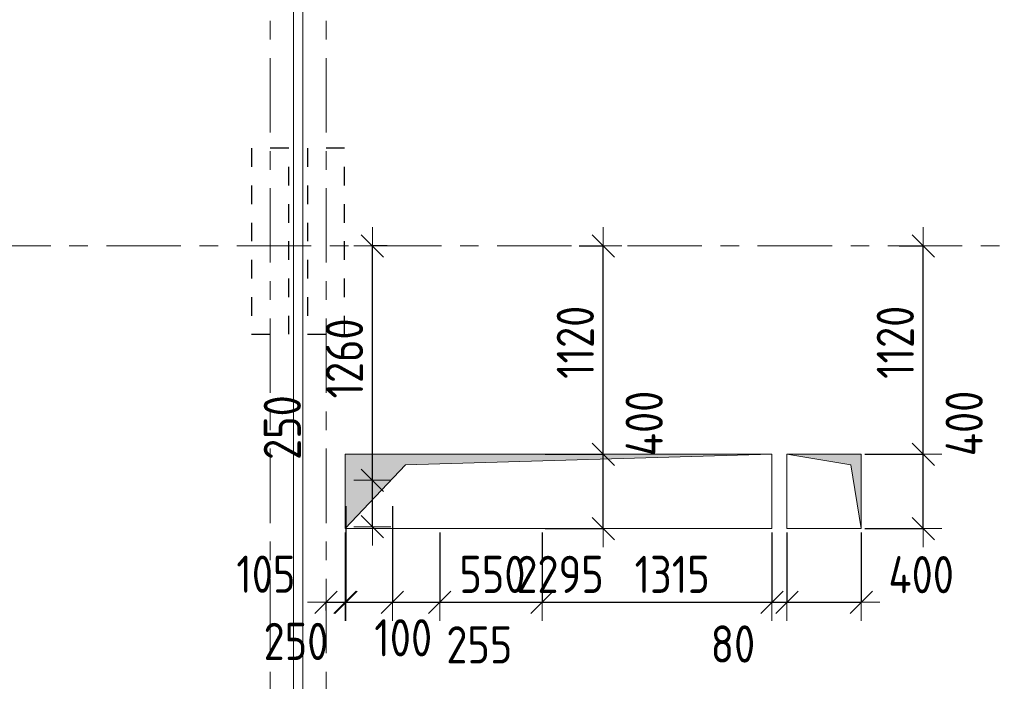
# Model space of a CAD drawing. Header units: metres. Extents: x -38 to 97, y -15 to 21.
# Tile 46 of 139: x 31.2 to 36.5, y 10.46 to 14.02. Entities that reach past the tile are written whole.
import ezdxf

# ---------------------------------------------------------------- set-up
doc = ezdxf.new("R2010")
doc.units = ezdxf.units.M
doc.header["$PDMODE"] = 65
for name, pattern in [('______11', [0.5, 0.4, -0.05, 0, -0.05]), ('______2', [0.054, 0.04, -0.014]), ('______5', [1.1, 0.8, -0.1, 0.1, -0.1])]:
    doc.linetypes.add(name, pattern=pattern)
for name, color, linetype, lineweight in [('XR$2$Осевая линия (1)', 7, '______5', 13), ('XR$3$Перекрытие (1)', 7, 'Continuous', 35), ('XR$4$Размерная линия (1)', 7, 'Continuous', 13), ('XR$5$Размерная линия (1)', 7, 'Continuous', 13)]:
    doc.layers.add(name, color=color, linetype=linetype, lineweight=lineweight)
doc.layers.add('XR$3$Макрос проема_ отверстия', color=7, linetype='Continuous', lineweight=13, true_color=0x2d2d2d)
doc.layers.add('XR$7$Стена_ бетон несущ.', color=7, linetype='Continuous', lineweight=70, true_color=0xb4b496)
doc.styles.add('ISOCPEUR', font='txt')
doc.dimstyles.new('DIMSTYLE_3', dxfattribs={"dimtxt": 0.2, "dimasz": 0.2, "dimexe": 0, "dimexo": 0, "dimgap": 0.1, "dimtad": 2, "dimdec": 0, "dimlfac": 1000, "dimrnd": 5, "dimzin": 12, "dimdsep": 46, "dimtxsty": 'ISOCPEUR', "dimblk1": 'ALL_ML_STRICH', "dimblk2": 'ALL_ML_STRICH', "dimsah": 1, "dimcen": 0, "dimclrd": 7, "dimclre": 256, "dimclrt": 7, "dimadec": 0, "dimazin": 0, "dimtfac": 1, "dimtdec": 0, "dimtix": 1, "dimtmove": 2, "dimatfit": 3, "dimfxl": 0, "dimtzin": 0, "dimlwd": 0, "dimlwe": -3, "dimarcsym": 0})
doc.dimstyles.new('DIMSTYLE_6', dxfattribs={"dimtxt": 0.2, "dimasz": 0.2, "dimexe": 0, "dimexo": 0, "dimgap": 0.1, "dimtad": 2, "dimdec": 0, "dimlfac": 1000, "dimrnd": 5, "dimzin": 12, "dimdsep": 46, "dimtxsty": 'ISOCPEUR', "dimblk1": 'ALL_ML_STRICH', "dimblk2": 'ALL_ML_STRICH', "dimsah": 1, "dimcen": 0, "dimclrd": 7, "dimclre": 256, "dimclrt": 7, "dimadec": 0, "dimazin": 0, "dimtfac": 1, "dimtdec": 0, "dimtix": 1, "dimtmove": 2, "dimatfit": 3, "dimfxl": 0, "dimtvp": 1.2, "dimtzin": 0, "dimlwd": 0, "dimlwe": -3, "dimarcsym": 0})
doc.dimstyles.new('DIMSTYLE_7', dxfattribs={"dimtxt": 0.2, "dimasz": 0.2, "dimexe": 0, "dimexo": 0, "dimgap": 0.1, "dimtad": 0, "dimdec": 0, "dimlfac": 1000, "dimrnd": 5, "dimzin": 12, "dimdsep": 46, "dimtxsty": 'ISOCPEUR', "dimblk1": 'ALL_ML_STRICH', "dimblk2": 'ALL_ML_STRICH', "dimsah": 1, "dimcen": 0, "dimclrd": 7, "dimclre": 256, "dimclrt": 7, "dimadec": 0, "dimazin": 0, "dimtfac": 1, "dimtdec": 0, "dimtix": 1, "dimtmove": 2, "dimatfit": 3, "dimfxl": 0, "dimtvp": 1.2, "dimtzin": 0, "dimlwd": 0, "dimlwe": -3, "dimarcsym": 0})

# ---------------------------------------------------------------- blocks, each defined once
blk = doc.blocks.new('Отображение проема', base_point=(-1.1579, -49.3094))
at = {"layer": 'XR$3$Макрос проема_ отверстия', "true_color": 0x000000, "transparency": 33554687}
blk.add_hatch(color=18, dxfattribs=at).paths.add_polyline_path([(-1.1579, -50.1094), (-1.0448, -49.4225), (-0.3579, -49.3094), (-1.1579, -49.3094)])
at = {"layer": 'XR$3$Макрос проема_ отверстия', "transparency": 33554687}
for p, q in [((-1.1579, -50.1094), (-1.1579, -49.3094)), ((-1.1579, -49.3094), (-0.3579, -49.3094)), ((-1.0448, -49.4225), (-0.3579, -49.3094)), ((-1.1579, -50.1094), (-1.0448, -49.4225))]:
    blk.add_line(p, q, dxfattribs=at)
blk = doc.blocks.new('ALL_ML_STRICH')
at = {"color": 0, "linetype": 'ByBlock', "lineweight": -2}
for p, q in [((-0.3, -0.3), (0.3, 0.3)), ((0, -0.5), (0, 0.5)), ((-1, 0), (0.5, 0))]:
    blk.add_line(p, q, dxfattribs=at)
blk = doc.blocks.new('*D63')
at = {"layer": 'DEFPOINTS', "color": 7, "linetype": 'Continuous', "lineweight": 13, "transparency": 33554687}
for p in [(32.957, 11.42), (32.85, 10.884), (32.85, 10.8206)]:
    blk.add_point(p, dxfattribs=at)
at = {"layer": 'XR$4$Размерная линия (1)', "color": 9, "linetype": 'Continuous', "lineweight": -2, "true_color": 0xc7c7c7, "transparency": 33554687}
for p, q in [((32.957, 11.4), (32.957, 10.884)), ((32.85, 10.8406), (32.85, 10.884))]:
    blk.add_line(p, q, dxfattribs=at)
at = {"layer": 'XR$4$Размерная линия (1)', "color": 7, "linetype": 'Continuous', "lineweight": -2, "transparency": 33554687}
blk.add_line((32.85, 10.884), (32.957, 10.884), dxfattribs=at)
at = {"layer": 'XR$4$Размерная линия (1)', "color": 7, "linetype": 'Continuous', "lineweight": 13, "transparency": 33554687, "xscale": 0.2, "yscale": 0.2, "zscale": 0.2, "rotation": 180}
blk.add_blockref('ALL_ML_STRICH', (32.85, 10.884), dxfattribs=at)
at = {"layer": 'XR$4$Размерная линия (1)', "color": 7, "linetype": 'Continuous', "lineweight": 13, "transparency": 33554687, "xscale": 0.2, "yscale": 0.2, "zscale": 0.2}
blk.add_blockref('ALL_ML_STRICH', (32.957, 10.884), dxfattribs=at)
at = {"layer": 'XR$4$Размерная линия (1)', "color": 7, "linetype": 'Continuous', "lineweight": 13, "transparency": 33554687, "insert": (32.5266, 11.0351), "char_height": 0.2, "width": 0.5, "attachment_point": 5, "style": 'ISOCPEUR'}
blk.add_mtext('\\W0.83;\\A1;{105}', dxfattribs=at)
blk = doc.blocks.new('*D64')
at = {"layer": 'DEFPOINTS', "color": 7, "linetype": 'Continuous', "lineweight": 13, "transparency": 33554687}
for p in [(32.957, 11.42), (33.207, 11.42), (32.957, 10.884)]:
    blk.add_point(p, dxfattribs=at)
at = {"layer": 'XR$4$Размерная линия (1)', "color": 9, "linetype": 'Continuous', "lineweight": -2, "true_color": 0xc7c7c7, "transparency": 33554687}
for p, q in [((32.957, 11.4), (32.957, 10.884)), ((33.207, 11.4), (33.207, 10.884))]:
    blk.add_line(p, q, dxfattribs=at)
at = {"layer": 'XR$4$Размерная линия (1)', "color": 7, "linetype": 'Continuous', "lineweight": -2, "transparency": 33554687}
blk.add_line((32.957, 10.884), (33.207, 10.884), dxfattribs=at)
at = {"layer": 'XR$4$Размерная линия (1)', "color": 7, "linetype": 'Continuous', "lineweight": 13, "transparency": 33554687, "xscale": 0.2, "yscale": 0.2, "zscale": 0.2, "rotation": 180}
blk.add_blockref('ALL_ML_STRICH', (32.957, 10.884), dxfattribs=at)
at = {"layer": 'XR$4$Размерная линия (1)', "color": 7, "linetype": 'Continuous', "lineweight": 13, "transparency": 33554687, "xscale": 0.2, "yscale": 0.2, "zscale": 0.2}
blk.add_blockref('ALL_ML_STRICH', (33.207, 10.884), dxfattribs=at)
at = {"layer": 'XR$4$Размерная линия (1)', "color": 7, "linetype": 'Continuous', "lineweight": 13, "transparency": 33554687, "insert": (32.6882, 10.6735), "char_height": 0.2, "width": 0.5, "attachment_point": 5, "style": 'ISOCPEUR'}
blk.add_mtext('\\W0.83;\\A1;{250}', dxfattribs=at)
blk = doc.blocks.new('*D65')
at = {"layer": 'DEFPOINTS', "color": 7, "linetype": 'Continuous', "lineweight": 13, "transparency": 33554687}
for p in [(33.207, 11.42), (33.4609, 11.28), (33.207, 10.884)]:
    blk.add_point(p, dxfattribs=at)
at = {"layer": 'XR$4$Размерная линия (1)', "color": 9, "linetype": 'Continuous', "lineweight": -2, "true_color": 0xc7c7c7, "transparency": 33554687}
for p, q in [((33.207, 11.4), (33.207, 10.884)), ((33.4609, 11.26), (33.4609, 10.884))]:
    blk.add_line(p, q, dxfattribs=at)
at = {"layer": 'XR$4$Размерная линия (1)', "color": 7, "linetype": 'Continuous', "lineweight": -2, "transparency": 33554687}
blk.add_line((33.207, 10.884), (33.4609, 10.884), dxfattribs=at)
at = {"layer": 'XR$4$Размерная линия (1)', "color": 7, "linetype": 'Continuous', "lineweight": 13, "transparency": 33554687, "xscale": 0.2, "yscale": 0.2, "zscale": 0.2, "rotation": 180}
blk.add_blockref('ALL_ML_STRICH', (33.207, 10.884), dxfattribs=at)
at = {"layer": 'XR$4$Размерная линия (1)', "color": 7, "linetype": 'Continuous', "lineweight": 13, "transparency": 33554687, "xscale": 0.2, "yscale": 0.2, "zscale": 0.2}
blk.add_blockref('ALL_ML_STRICH', (33.4609, 10.884), dxfattribs=at)
at = {"layer": 'XR$4$Размерная линия (1)', "color": 7, "linetype": 'Continuous', "lineweight": 13, "transparency": 33554687, "insert": (33.6738, 10.6552), "char_height": 0.2, "width": 0.5, "attachment_point": 5, "style": 'ISOCPEUR'}
blk.add_mtext('\\W0.83;\\A1;{255}', dxfattribs=at)
blk = doc.blocks.new('*D66')
at = {"layer": 'DEFPOINTS', "color": 7, "linetype": 'Continuous', "lineweight": 13, "transparency": 33554687}
for p in [(33.4609, 11.28), (34.0109, 11.28), (33.4609, 10.884)]:
    blk.add_point(p, dxfattribs=at)
at = {"layer": 'XR$4$Размерная линия (1)', "color": 9, "linetype": 'Continuous', "lineweight": -2, "true_color": 0xc7c7c7, "transparency": 33554687}
for p, q in [((33.4609, 11.26), (33.4609, 10.884)), ((34.0109, 11.26), (34.0109, 10.884))]:
    blk.add_line(p, q, dxfattribs=at)
at = {"layer": 'XR$4$Размерная линия (1)', "color": 7, "linetype": 'Continuous', "lineweight": -2, "transparency": 33554687}
blk.add_line((33.4609, 10.884), (34.0109, 10.884), dxfattribs=at)
at = {"layer": 'XR$4$Размерная линия (1)', "color": 7, "linetype": 'Continuous', "lineweight": 13, "transparency": 33554687, "xscale": 0.2, "yscale": 0.2, "zscale": 0.2, "rotation": 180}
blk.add_blockref('ALL_ML_STRICH', (33.4609, 10.884), dxfattribs=at)
at = {"layer": 'XR$4$Размерная линия (1)', "color": 7, "linetype": 'Continuous', "lineweight": 13, "transparency": 33554687, "xscale": 0.2, "yscale": 0.2, "zscale": 0.2}
blk.add_blockref('ALL_ML_STRICH', (34.0109, 10.884), dxfattribs=at)
at = {"layer": 'XR$4$Размерная линия (1)', "color": 7, "linetype": 'Continuous', "lineweight": 13, "transparency": 33554687, "insert": (33.7442, 11.034), "char_height": 0.2, "width": 0.5, "attachment_point": 5, "style": 'ISOCPEUR'}
blk.add_mtext('\\W0.83;\\A1;{550}', dxfattribs=at)
blk = doc.blocks.new('*D67')
at = {"layer": 'DEFPOINTS', "color": 7, "linetype": 'Continuous', "lineweight": 13, "transparency": 33554687}
for p in [(34.0109, 11.28), (35.3269, 11.28), (34.0109, 10.884)]:
    blk.add_point(p, dxfattribs=at)
at = {"layer": 'XR$4$Размерная линия (1)', "color": 9, "linetype": 'Continuous', "lineweight": -2, "true_color": 0xc7c7c7, "transparency": 33554687}
for p, q in [((34.0109, 11.26), (34.0109, 10.884)), ((35.3269, 11.26), (35.3269, 10.884))]:
    blk.add_line(p, q, dxfattribs=at)
at = {"layer": 'XR$4$Размерная линия (1)', "color": 7, "linetype": 'Continuous', "lineweight": -2, "transparency": 33554687}
blk.add_line((34.0109, 10.884), (35.3269, 10.884), dxfattribs=at)
at = {"layer": 'XR$4$Размерная линия (1)', "color": 7, "linetype": 'Continuous', "lineweight": 13, "transparency": 33554687, "xscale": 0.2, "yscale": 0.2, "zscale": 0.2, "rotation": 180}
blk.add_blockref('ALL_ML_STRICH', (34.0109, 10.884), dxfattribs=at)
at = {"layer": 'XR$4$Размерная линия (1)', "color": 7, "linetype": 'Continuous', "lineweight": 13, "transparency": 33554687, "xscale": 0.2, "yscale": 0.2, "zscale": 0.2}
blk.add_blockref('ALL_ML_STRICH', (35.3269, 10.884), dxfattribs=at)
at = {"layer": 'XR$4$Размерная линия (1)', "color": 7, "linetype": 'Continuous', "lineweight": 13, "transparency": 33554687, "insert": (34.7106, 11.034), "char_height": 0.2, "width": 0.666667, "attachment_point": 5, "style": 'ISOCPEUR'}
blk.add_mtext('\\W0.83;\\A1;{1315}', dxfattribs=at)
blk = doc.blocks.new('*D68')
at = {"layer": 'DEFPOINTS', "color": 7, "linetype": 'Continuous', "lineweight": 13, "transparency": 33554687}
for p in [(35.3269, 11.28), (35.7269, 11.28), (35.3269, 10.884)]:
    blk.add_point(p, dxfattribs=at)
at = {"layer": 'XR$4$Размерная линия (1)', "color": 9, "linetype": 'Continuous', "lineweight": -2, "true_color": 0xc7c7c7, "transparency": 33554687}
for p, q in [((35.3269, 11.26), (35.3269, 10.884)), ((35.7269, 11.26), (35.7269, 10.884))]:
    blk.add_line(p, q, dxfattribs=at)
at = {"layer": 'XR$4$Размерная линия (1)', "color": 7, "linetype": 'Continuous', "lineweight": -2, "transparency": 33554687}
blk.add_line((35.3269, 10.884), (35.7269, 10.884), dxfattribs=at)
at = {"layer": 'XR$4$Размерная линия (1)', "color": 7, "linetype": 'Continuous', "lineweight": 13, "transparency": 33554687, "xscale": 0.2, "yscale": 0.2, "zscale": 0.2, "rotation": 180}
blk.add_blockref('ALL_ML_STRICH', (35.3269, 10.884), dxfattribs=at)
at = {"layer": 'XR$4$Размерная линия (1)', "color": 7, "linetype": 'Continuous', "lineweight": 13, "transparency": 33554687, "xscale": 0.2, "yscale": 0.2, "zscale": 0.2}
blk.add_blockref('ALL_ML_STRICH', (35.7269, 10.884), dxfattribs=at)
at = {"layer": 'XR$4$Размерная линия (1)', "color": 7, "linetype": 'Continuous', "lineweight": 13, "transparency": 33554687, "insert": (36.049, 11.0324), "char_height": 0.2, "width": 0.5, "attachment_point": 5, "style": 'ISOCPEUR'}
blk.add_mtext('\\W0.83;\\A1;{400}', dxfattribs=at)
blk = doc.blocks.new('*D69')
at = {"layer": 'DEFPOINTS', "color": 7, "linetype": 'Continuous', "lineweight": 13, "transparency": 33554687}
for p in [(35.7269, 11.68), (35.7269, 11.2799), (36.0599, 11.2799)]:
    blk.add_point(p, dxfattribs=at)
at = {"layer": 'XR$4$Размерная линия (1)', "color": 9, "linetype": 'Continuous', "lineweight": -2, "true_color": 0xc7c7c7, "transparency": 33554687}
for p, q in [((35.7469, 11.68), (36.0599, 11.68)), ((35.7469, 11.2799), (36.0599, 11.2799))]:
    blk.add_line(p, q, dxfattribs=at)
at = {"layer": 'XR$4$Размерная линия (1)', "color": 7, "linetype": 'Continuous', "lineweight": -2, "transparency": 33554687}
blk.add_line((36.0599, 11.2799), (36.0599, 11.68), dxfattribs=at)
at = {"layer": 'XR$4$Размерная линия (1)', "color": 7, "linetype": 'Continuous', "lineweight": 13, "transparency": 33554687, "xscale": 0.2, "yscale": 0.2, "zscale": 0.2}
for p, rotation in [((36.0599, 11.68), 90), ((36.0599, 11.2799), 270)]:
    blk.add_blockref('ALL_ML_STRICH', p, dxfattribs=dict(at, rotation=rotation))
at = {"layer": 'XR$4$Размерная линия (1)', "color": 7, "linetype": 'Continuous', "lineweight": 13, "transparency": 33554687, "insert": (36.2802, 11.8454), "char_height": 0.2, "width": 0.5, "attachment_point": 5, "rotation": 90, "style": 'ISOCPEUR'}
blk.add_mtext('\\W0.83;\\A1;{400}', dxfattribs=at)
blk = doc.blocks.new('*D70')
at = {"layer": 'DEFPOINTS', "color": 7, "linetype": 'Continuous', "lineweight": 13, "transparency": 33554687}
for p in [(35.9101, 12.8), (35.7269, 11.68), (36.0599, 11.68)]:
    blk.add_point(p, dxfattribs=at)
at = {"layer": 'XR$4$Размерная линия (1)', "color": 9, "linetype": 'Continuous', "lineweight": -2, "true_color": 0xc7c7c7, "transparency": 33554687}
for p, q in [((35.9301, 12.8), (36.0599, 12.8)), ((35.7469, 11.68), (36.0599, 11.68))]:
    blk.add_line(p, q, dxfattribs=at)
at = {"layer": 'XR$4$Размерная линия (1)', "color": 7, "linetype": 'Continuous', "lineweight": -2, "transparency": 33554687}
blk.add_line((36.0599, 11.68), (36.0599, 12.8), dxfattribs=at)
at = {"layer": 'XR$4$Размерная линия (1)', "color": 7, "linetype": 'Continuous', "lineweight": 13, "transparency": 33554687, "xscale": 0.2, "yscale": 0.2, "zscale": 0.2}
for p, rotation in [((36.0599, 12.8), 90), ((36.0599, 11.68), 270)]:
    blk.add_blockref('ALL_ML_STRICH', p, dxfattribs=dict(at, rotation=rotation))
at = {"layer": 'XR$4$Размерная линия (1)', "color": 7, "linetype": 'Continuous', "lineweight": 13, "transparency": 33554687, "insert": (35.9099, 12.2817), "char_height": 0.2, "width": 0.666667, "attachment_point": 5, "rotation": 90, "style": 'ISOCPEUR'}
blk.add_mtext('\\W0.83;\\A1;{1120}', dxfattribs=at)
blk = doc.blocks.new('*D71')
at = {"layer": 'DEFPOINTS', "color": 7, "linetype": 'Continuous', "lineweight": 13, "transparency": 33554687}
for p in [(34.0069, 11.68), (34.0069, 11.2799), (34.3399, 11.2799)]:
    blk.add_point(p, dxfattribs=at)
at = {"layer": 'XR$4$Размерная линия (1)', "color": 9, "linetype": 'Continuous', "lineweight": -2, "true_color": 0xc7c7c7, "transparency": 33554687}
for p, q in [((34.0269, 11.68), (34.3399, 11.68)), ((34.0269, 11.2799), (34.3399, 11.2799))]:
    blk.add_line(p, q, dxfattribs=at)
at = {"layer": 'XR$4$Размерная линия (1)', "color": 7, "linetype": 'Continuous', "lineweight": -2, "transparency": 33554687}
blk.add_line((34.3399, 11.2799), (34.3399, 11.68), dxfattribs=at)
at = {"layer": 'XR$4$Размерная линия (1)', "color": 7, "linetype": 'Continuous', "lineweight": 13, "transparency": 33554687, "xscale": 0.2, "yscale": 0.2, "zscale": 0.2}
for p, rotation in [((34.3399, 11.68), 90), ((34.3399, 11.2799), 270)]:
    blk.add_blockref('ALL_ML_STRICH', p, dxfattribs=dict(at, rotation=rotation))
at = {"layer": 'XR$4$Размерная линия (1)', "color": 7, "linetype": 'Continuous', "lineweight": 13, "transparency": 33554687, "insert": (34.5602, 11.8454), "char_height": 0.2, "width": 0.5, "attachment_point": 5, "rotation": 90, "style": 'ISOCPEUR'}
blk.add_mtext('\\W0.83;\\A1;{400}', dxfattribs=at)
blk = doc.blocks.new('*D72')
at = {"layer": 'DEFPOINTS', "color": 7, "linetype": 'Continuous', "lineweight": 13, "transparency": 33554687}
for p in [(34.1901, 12.8), (34.0069, 11.68), (34.3399, 11.68)]:
    blk.add_point(p, dxfattribs=at)
at = {"layer": 'XR$4$Размерная линия (1)', "color": 9, "linetype": 'Continuous', "lineweight": -2, "true_color": 0xc7c7c7, "transparency": 33554687}
for p, q in [((34.2101, 12.8), (34.3399, 12.8)), ((34.0269, 11.68), (34.3399, 11.68))]:
    blk.add_line(p, q, dxfattribs=at)
at = {"layer": 'XR$4$Размерная линия (1)', "color": 7, "linetype": 'Continuous', "lineweight": -2, "transparency": 33554687}
blk.add_line((34.3399, 11.68), (34.3399, 12.8), dxfattribs=at)
at = {"layer": 'XR$4$Размерная линия (1)', "color": 7, "linetype": 'Continuous', "lineweight": 13, "transparency": 33554687, "xscale": 0.2, "yscale": 0.2, "zscale": 0.2}
for p, rotation in [((34.3399, 12.8), 90), ((34.3399, 11.68), 270)]:
    blk.add_blockref('ALL_ML_STRICH', p, dxfattribs=dict(at, rotation=rotation))
at = {"layer": 'XR$4$Размерная линия (1)', "color": 7, "linetype": 'Continuous', "lineweight": 13, "transparency": 33554687, "insert": (34.1899, 12.2817), "char_height": 0.2, "width": 0.666667, "attachment_point": 5, "rotation": 90, "style": 'ISOCPEUR'}
blk.add_mtext('\\W0.83;\\A1;{1120}', dxfattribs=at)
blk = doc.blocks.new('*D73')
at = {"layer": 'DEFPOINTS', "color": 7, "linetype": 'Continuous', "lineweight": 13, "transparency": 33554687}
for p in [(33.1139, 11.54), (33.082, 11.29), (33.0989, 11.29)]:
    blk.add_point(p, dxfattribs=at)
at = {"layer": 'XR$4$Размерная линия (1)', "color": 9, "linetype": 'Continuous', "lineweight": -2, "true_color": 0xc7c7c7, "transparency": 33554687}
for p, q in [((33.0989, 11.54), (33.0989, 11.54)), ((33.0989, 11.29), (33.0989, 11.29))]:
    blk.add_line(p, q, dxfattribs=at)
at = {"layer": 'XR$4$Размерная линия (1)', "color": 7, "linetype": 'Continuous', "lineweight": -2, "transparency": 33554687}
blk.add_line((33.0989, 11.29), (33.0989, 11.54), dxfattribs=at)
at = {"layer": 'XR$4$Размерная линия (1)', "color": 7, "linetype": 'Continuous', "lineweight": 13, "transparency": 33554687, "xscale": 0.2, "yscale": 0.2, "zscale": 0.2}
for p, rotation in [((33.0989, 11.54), 90), ((33.0989, 11.29), 270)]:
    blk.add_blockref('ALL_ML_STRICH', p, dxfattribs=dict(at, rotation=rotation))
at = {"layer": 'XR$4$Размерная линия (1)', "color": 7, "linetype": 'Continuous', "lineweight": 13, "transparency": 33554687, "insert": (32.6148, 11.8232), "char_height": 0.2, "width": 0.5, "attachment_point": 5, "rotation": 90, "style": 'ISOCPEUR'}
blk.add_mtext('\\W0.83;\\A1;{250}', dxfattribs=at)
blk = doc.blocks.new('*D74')
at = {"layer": 'DEFPOINTS', "color": 7, "linetype": 'Continuous', "lineweight": 13, "transparency": 33554687}
for p in [(33.1988, 12.8), (33.0989, 11.54), (33.1139, 11.54)]:
    blk.add_point(p, dxfattribs=at)
at = {"layer": 'XR$4$Размерная линия (1)', "color": 9, "linetype": 'Continuous', "lineweight": -2, "true_color": 0xc7c7c7, "transparency": 33554687}
for p, q in [((33.1788, 12.8), (33.0989, 12.8)), ((33.0989, 11.54), (33.0989, 11.54))]:
    blk.add_line(p, q, dxfattribs=at)
at = {"layer": 'XR$4$Размерная линия (1)', "color": 7, "linetype": 'Continuous', "lineweight": -2, "transparency": 33554687}
blk.add_line((33.0989, 11.54), (33.0989, 12.8), dxfattribs=at)
at = {"layer": 'XR$4$Размерная линия (1)', "color": 7, "linetype": 'Continuous', "lineweight": 13, "transparency": 33554687, "xscale": 0.2, "yscale": 0.2, "zscale": 0.2}
for p, rotation in [((33.0989, 12.8), 90), ((33.0989, 11.54), 270)]:
    blk.add_blockref('ALL_ML_STRICH', p, dxfattribs=dict(at, rotation=rotation))
at = {"layer": 'XR$4$Размерная линия (1)', "color": 7, "linetype": 'Continuous', "lineweight": 13, "transparency": 33554687, "insert": (32.9489, 12.195), "char_height": 0.2, "width": 0.666667, "attachment_point": 5, "rotation": 90, "style": 'ISOCPEUR'}
blk.add_mtext('\\W0.83;\\A1;{1260}', dxfattribs=at)
blk = doc.blocks.new('*D404')
at = {"layer": 'DEFPOINTS', "color": 7, "linetype": 'Continuous', "lineweight": 13, "transparency": 33554687}
for p in [(35.7269, 11.68), (35.7269, 11.2799), (36.0599, 11.2799)]:
    blk.add_point(p, dxfattribs=at)
at = {"layer": 'XR$5$Размерная линия (1)', "color": 9, "linetype": 'Continuous', "lineweight": -2, "true_color": 0xc7c7c7, "transparency": 33554687}
for p, q in [((35.7469, 11.68), (36.0599, 11.68)), ((35.7469, 11.2799), (36.0599, 11.2799))]:
    blk.add_line(p, q, dxfattribs=at)
at = {"layer": 'XR$5$Размерная линия (1)', "color": 7, "linetype": 'Continuous', "lineweight": -2, "transparency": 33554687}
blk.add_line((36.0599, 11.2799), (36.0599, 11.68), dxfattribs=at)
at = {"layer": 'XR$5$Размерная линия (1)', "color": 7, "linetype": 'Continuous', "lineweight": 13, "transparency": 33554687, "xscale": 0.2, "yscale": 0.2, "zscale": 0.2}
for p, rotation in [((36.0599, 11.68), 90), ((36.0599, 11.2799), 270)]:
    blk.add_blockref('ALL_ML_STRICH', p, dxfattribs=dict(at, rotation=rotation))
at = {"layer": 'XR$5$Размерная линия (1)', "color": 7, "linetype": 'Continuous', "lineweight": 13, "transparency": 33554687, "insert": (36.2802, 11.8454), "char_height": 0.2, "width": 0.5, "attachment_point": 5, "rotation": 90, "style": 'ISOCPEUR'}
blk.add_mtext('\\W0.83;\\A1;{400}', dxfattribs=at)
blk = doc.blocks.new('*D405')
at = {"layer": 'DEFPOINTS', "color": 7, "linetype": 'Continuous', "lineweight": 13, "transparency": 33554687}
for p in [(35.9101, 12.8), (35.7269, 11.68), (36.0599, 11.68)]:
    blk.add_point(p, dxfattribs=at)
at = {"layer": 'XR$5$Размерная линия (1)', "color": 9, "linetype": 'Continuous', "lineweight": -2, "true_color": 0xc7c7c7, "transparency": 33554687}
for p, q in [((35.9301, 12.8), (36.0599, 12.8)), ((35.7469, 11.68), (36.0599, 11.68))]:
    blk.add_line(p, q, dxfattribs=at)
at = {"layer": 'XR$5$Размерная линия (1)', "color": 7, "linetype": 'Continuous', "lineweight": -2, "transparency": 33554687}
blk.add_line((36.0599, 11.68), (36.0599, 12.8), dxfattribs=at)
at = {"layer": 'XR$5$Размерная линия (1)', "color": 7, "linetype": 'Continuous', "lineweight": 13, "transparency": 33554687, "xscale": 0.2, "yscale": 0.2, "zscale": 0.2}
for p, rotation in [((36.0599, 12.8), 90), ((36.0599, 11.68), 270)]:
    blk.add_blockref('ALL_ML_STRICH', p, dxfattribs=dict(at, rotation=rotation))
at = {"layer": 'XR$5$Размерная линия (1)', "color": 7, "linetype": 'Continuous', "lineweight": 13, "transparency": 33554687, "insert": (35.9099, 12.2817), "char_height": 0.2, "width": 0.666667, "attachment_point": 5, "rotation": 90, "style": 'ISOCPEUR'}
blk.add_mtext('\\W0.83;\\A1;{1120}', dxfattribs=at)
blk = doc.blocks.new('*D406')
at = {"layer": 'DEFPOINTS', "color": 7, "linetype": 'Continuous', "lineweight": 13, "transparency": 33554687}
for p in [(34.0069, 11.68), (34.0069, 11.2799), (34.3399, 11.2799)]:
    blk.add_point(p, dxfattribs=at)
at = {"layer": 'XR$5$Размерная линия (1)', "color": 9, "linetype": 'Continuous', "lineweight": -2, "true_color": 0xc7c7c7, "transparency": 33554687}
for p, q in [((34.0269, 11.68), (34.3399, 11.68)), ((34.0269, 11.2799), (34.3399, 11.2799))]:
    blk.add_line(p, q, dxfattribs=at)
at = {"layer": 'XR$5$Размерная линия (1)', "color": 7, "linetype": 'Continuous', "lineweight": -2, "transparency": 33554687}
blk.add_line((34.3399, 11.2799), (34.3399, 11.68), dxfattribs=at)
at = {"layer": 'XR$5$Размерная линия (1)', "color": 7, "linetype": 'Continuous', "lineweight": 13, "transparency": 33554687, "xscale": 0.2, "yscale": 0.2, "zscale": 0.2}
for p, rotation in [((34.3399, 11.68), 90), ((34.3399, 11.2799), 270)]:
    blk.add_blockref('ALL_ML_STRICH', p, dxfattribs=dict(at, rotation=rotation))
at = {"layer": 'XR$5$Размерная линия (1)', "color": 7, "linetype": 'Continuous', "lineweight": 13, "transparency": 33554687, "insert": (34.5602, 11.8454), "char_height": 0.2, "width": 0.5, "attachment_point": 5, "rotation": 90, "style": 'ISOCPEUR'}
blk.add_mtext('\\W0.83;\\A1;{400}', dxfattribs=at)
blk = doc.blocks.new('*D407')
at = {"layer": 'DEFPOINTS', "color": 7, "linetype": 'Continuous', "lineweight": 13, "transparency": 33554687}
for p in [(34.1901, 12.8), (34.0069, 11.68), (34.3399, 11.68)]:
    blk.add_point(p, dxfattribs=at)
at = {"layer": 'XR$5$Размерная линия (1)', "color": 9, "linetype": 'Continuous', "lineweight": -2, "true_color": 0xc7c7c7, "transparency": 33554687}
for p, q in [((34.2101, 12.8), (34.3399, 12.8)), ((34.0269, 11.68), (34.3399, 11.68))]:
    blk.add_line(p, q, dxfattribs=at)
at = {"layer": 'XR$5$Размерная линия (1)', "color": 7, "linetype": 'Continuous', "lineweight": -2, "transparency": 33554687}
blk.add_line((34.3399, 11.68), (34.3399, 12.8), dxfattribs=at)
at = {"layer": 'XR$5$Размерная линия (1)', "color": 7, "linetype": 'Continuous', "lineweight": 13, "transparency": 33554687, "xscale": 0.2, "yscale": 0.2, "zscale": 0.2}
for p, rotation in [((34.3399, 12.8), 90), ((34.3399, 11.68), 270)]:
    blk.add_blockref('ALL_ML_STRICH', p, dxfattribs=dict(at, rotation=rotation))
at = {"layer": 'XR$5$Размерная линия (1)', "color": 7, "linetype": 'Continuous', "lineweight": 13, "transparency": 33554687, "insert": (34.1899, 12.2817), "char_height": 0.2, "width": 0.666667, "attachment_point": 5, "rotation": 90, "style": 'ISOCPEUR'}
blk.add_mtext('\\W0.83;\\A1;{1120}', dxfattribs=at)
blk = doc.blocks.new('*D591')
at = {"layer": 'DEFPOINTS', "color": 7, "linetype": 'Continuous', "lineweight": 13, "transparency": 33554687}
for p in [(32.952, 11.28), (32.85, 10.884), (32.85, 10.8206)]:
    blk.add_point(p, dxfattribs=at)
at = {"layer": 'XR$5$Размерная линия (1)', "color": 9, "linetype": 'Continuous', "lineweight": -2, "true_color": 0xc7c7c7, "transparency": 33554687}
for p, q in [((32.952, 11.26), (32.952, 10.884)), ((32.85, 10.8406), (32.85, 10.884))]:
    blk.add_line(p, q, dxfattribs=at)
at = {"layer": 'XR$5$Размерная линия (1)', "color": 7, "linetype": 'Continuous', "lineweight": -2, "transparency": 33554687}
blk.add_line((32.85, 10.884), (32.952, 10.884), dxfattribs=at)
at = {"layer": 'XR$5$Размерная линия (1)', "color": 7, "linetype": 'Continuous', "lineweight": 13, "transparency": 33554687, "xscale": 0.2, "yscale": 0.2, "zscale": 0.2, "rotation": 180}
blk.add_blockref('ALL_ML_STRICH', (32.85, 10.884), dxfattribs=at)
at = {"layer": 'XR$5$Размерная линия (1)', "color": 7, "linetype": 'Continuous', "lineweight": 13, "transparency": 33554687, "xscale": 0.2, "yscale": 0.2, "zscale": 0.2}
blk.add_blockref('ALL_ML_STRICH', (32.952, 10.884), dxfattribs=at)
at = {"layer": 'XR$5$Размерная линия (1)', "color": 7, "linetype": 'Continuous', "lineweight": 13, "transparency": 33554687, "insert": (33.2648, 10.6931), "char_height": 0.2, "width": 0.5, "attachment_point": 5, "style": 'ISOCPEUR'}
blk.add_mtext('\\W0.83;\\A1;{100}', dxfattribs=at)
blk = doc.blocks.new('*D592')
at = {"layer": 'DEFPOINTS', "color": 7, "linetype": 'Continuous', "lineweight": 13, "transparency": 33554687}
for p in [(32.952, 11.28), (35.247, 11.28), (32.952, 10.884)]:
    blk.add_point(p, dxfattribs=at)
at = {"layer": 'XR$5$Размерная линия (1)', "color": 9, "linetype": 'Continuous', "lineweight": -2, "true_color": 0xc7c7c7, "transparency": 33554687}
for p, q in [((32.952, 11.26), (32.952, 10.884)), ((35.247, 11.26), (35.247, 10.884))]:
    blk.add_line(p, q, dxfattribs=at)
at = {"layer": 'XR$5$Размерная линия (1)', "color": 7, "linetype": 'Continuous', "lineweight": -2, "transparency": 33554687}
blk.add_line((32.952, 10.884), (35.247, 10.884), dxfattribs=at)
at = {"layer": 'XR$5$Размерная линия (1)', "color": 7, "linetype": 'Continuous', "lineweight": 13, "transparency": 33554687, "xscale": 0.2, "yscale": 0.2, "zscale": 0.2, "rotation": 180}
blk.add_blockref('ALL_ML_STRICH', (32.952, 10.884), dxfattribs=at)
at = {"layer": 'XR$5$Размерная линия (1)', "color": 7, "linetype": 'Continuous', "lineweight": 13, "transparency": 33554687, "xscale": 0.2, "yscale": 0.2, "zscale": 0.2}
blk.add_blockref('ALL_ML_STRICH', (35.247, 10.884), dxfattribs=at)
at = {"layer": 'XR$5$Размерная линия (1)', "color": 7, "linetype": 'Continuous', "lineweight": 13, "transparency": 33554687, "insert": (34.1078, 11.034), "char_height": 0.2, "width": 0.666667, "attachment_point": 5, "style": 'ISOCPEUR'}
blk.add_mtext('\\W0.83;\\A1;{2295}', dxfattribs=at)
blk = doc.blocks.new('*D593')
at = {"layer": 'DEFPOINTS', "color": 7, "linetype": 'Continuous', "lineweight": 13, "transparency": 33554687}
for p in [(35.247, 11.28), (35.3269, 11.28), (35.247, 10.884)]:
    blk.add_point(p, dxfattribs=at)
at = {"layer": 'XR$5$Размерная линия (1)', "color": 9, "linetype": 'Continuous', "lineweight": -2, "true_color": 0xc7c7c7, "transparency": 33554687}
for p, q in [((35.247, 11.26), (35.247, 10.884)), ((35.3269, 11.26), (35.3269, 10.884))]:
    blk.add_line(p, q, dxfattribs=at)
at = {"layer": 'XR$5$Размерная линия (1)', "color": 7, "linetype": 'Continuous', "lineweight": -2, "transparency": 33554687}
blk.add_line((35.247, 10.884), (35.3269, 10.884), dxfattribs=at)
at = {"layer": 'XR$5$Размерная линия (1)', "color": 7, "linetype": 'Continuous', "lineweight": 13, "transparency": 33554687, "xscale": 0.2, "yscale": 0.2, "zscale": 0.2}
blk.add_blockref('ALL_ML_STRICH', (35.3269, 10.884), dxfattribs=at)
at = {"layer": 'XR$5$Размерная линия (1)', "color": 7, "linetype": 'Continuous', "lineweight": 13, "transparency": 33554687, "xscale": 0.2, "yscale": 0.2, "zscale": 0.2, "rotation": 180}
blk.add_blockref('ALL_ML_STRICH', (35.247, 10.884), dxfattribs=at)
at = {"layer": 'XR$5$Размерная линия (1)', "color": 7, "linetype": 'Continuous', "lineweight": 13, "transparency": 33554687, "insert": (35.0371, 10.6597), "char_height": 0.2, "width": 0.333333, "attachment_point": 5, "style": 'ISOCPEUR'}
blk.add_mtext('\\W0.83;\\A1;{80}', dxfattribs=at)
blk = doc.blocks.new('*D594')
at = {"layer": 'DEFPOINTS', "color": 7, "linetype": 'Continuous', "lineweight": 13, "transparency": 33554687}
for p in [(35.3269, 11.28), (35.7269, 11.28), (35.3269, 10.884)]:
    blk.add_point(p, dxfattribs=at)
at = {"layer": 'XR$5$Размерная линия (1)', "color": 9, "linetype": 'Continuous', "lineweight": -2, "true_color": 0xc7c7c7, "transparency": 33554687}
for p, q in [((35.3269, 11.26), (35.3269, 10.884)), ((35.7269, 11.26), (35.7269, 10.884))]:
    blk.add_line(p, q, dxfattribs=at)
at = {"layer": 'XR$5$Размерная линия (1)', "color": 7, "linetype": 'Continuous', "lineweight": -2, "transparency": 33554687}
blk.add_line((35.3269, 10.884), (35.7269, 10.884), dxfattribs=at)
at = {"layer": 'XR$5$Размерная линия (1)', "color": 7, "linetype": 'Continuous', "lineweight": 13, "transparency": 33554687, "xscale": 0.2, "yscale": 0.2, "zscale": 0.2, "rotation": 180}
blk.add_blockref('ALL_ML_STRICH', (35.3269, 10.884), dxfattribs=at)
at = {"layer": 'XR$5$Размерная линия (1)', "color": 7, "linetype": 'Continuous', "lineweight": 13, "transparency": 33554687, "xscale": 0.2, "yscale": 0.2, "zscale": 0.2}
blk.add_blockref('ALL_ML_STRICH', (35.7269, 10.884), dxfattribs=at)
at = {"layer": 'XR$5$Размерная линия (1)', "color": 7, "linetype": 'Continuous', "lineweight": 13, "transparency": 33554687, "insert": (36.049, 11.0324), "char_height": 0.2, "width": 0.5, "attachment_point": 5, "style": 'ISOCPEUR'}
blk.add_mtext('\\W0.83;\\A1;{400}', dxfattribs=at)

msp = doc.modelspace()

# ---------------------------------------------------------------- linework, layer by layer
at = {"layer": 'XR$2$Осевая линия (1)', "color": 253, "linetype": '______11', "lineweight": 13, "true_color": 0xa0a0a0, "transparency": 33554687}
for p, q in [((32.55, -3.39), (32.55, 19.78)), ((32.85, -3.39), (32.85, 19.78)), ((-2.63, 12.8), (62.6, 12.8))]:
    msp.add_line(p, q, dxfattribs=at)
at = {"layer": 'XR$3$Перекрытие (1)', "color": 7, "linetype": 'Continuous', "lineweight": 13, "transparency": 33554687}
for p, q in [((32.675, -0.25), (32.675, 16.65)), ((32.725, 16.65), (32.725, -0.25)), ((35.247, 11.68), (32.952, 11.68)), ((32.952, 11.68), (32.952, 11.28)), ((35.247, 11.28), (35.247, 11.68)), ((35.7269, 11.68), (35.3269, 11.6799)), ((35.3269, 11.6799), (35.3269, 11.2799)), ((35.7269, 11.28), (35.7269, 11.68)), ((32.952, 11.28), (32.9911, 11.28)), ((32.9911, 11.28), (35.247, 11.28)), ((35.3269, 11.2799), (35.7269, 11.28))]:
    msp.add_line(p, q, dxfattribs=at)
at = {"layer": 'XR$7$Стена_ бетон несущ.', "color": 253, "linetype": '______2', "lineweight": -3, "true_color": 0xa0a0a0, "transparency": 33554687}
for p, q in [((32.45, 13.325), (32.45, 12.325)), ((32.65, 13.325), (32.45, 13.325)), ((32.65, 12.325), (32.65, 13.325)), ((32.95, 13.325), (32.75, 13.325)), ((32.75, 13.325), (32.75, 12.325)), ((32.95, 12.325), (32.95, 13.325)), ((32.45, 12.325), (32.65, 12.325)), ((32.75, 12.325), (32.95, 12.325))]:
    msp.add_line(p, q, dxfattribs=at)

# ---------------------------------------------------------------- block references
at = {"layer": 'XR$3$Макрос проема_ отверстия', "transparency": 33554687, "xscale": 2.86875, "yscale": 0.5}
msp.add_blockref('Отображение проема', (32.952, 11.68), dxfattribs=at)
at = {"layer": 'XR$3$Макрос проема_ отверстия', "transparency": 33554687, "xscale": 0.500103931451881, "yscale": 0.4999999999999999, "rotation": 270}
msp.add_blockref('Отображение проема', (35.7269, 11.68), dxfattribs=at)

# ---------------------------------------------------------------- dimensions: what is measured, and where the dimension line sits
at = {"layer": 'XR$4$Размерная линия (1)', "color": 7, "linetype": 'Continuous', "lineweight": 13, "transparency": 33554687}
for base, p1, p2, dimstyle, picture, middle in [((33.0989, 12.8), (33.0989, 11.54), (33.1788, 12.8), 'DIMSTYLE_3', '*D74', (32.9489, 12.195)), ((34.3399, 12.8), (34.0269, 11.68), (34.2101, 12.8), 'DIMSTYLE_3', '*D72', (34.1899, 12.2817)), ((36.0599, 12.8), (35.7469, 11.68), (35.9301, 12.8), 'DIMSTYLE_3', '*D70', (35.9099, 12.2817)), ((33.0989, 11.54), (33.0989, 11.29), (33.0989, 11.54), 'DIMSTYLE_6', '*D73', (32.6148, 11.8232)), ((34.3399, 11.68), (34.0269, 11.2799), (34.0269, 11.68), 'DIMSTYLE_7', '*D71', (34.5602, 11.8454)), ((36.0599, 11.68), (35.7469, 11.2799), (35.7469, 11.68), 'DIMSTYLE_7', '*D69', (36.2802, 11.8454))]:
    dim = msp.add_linear_dim(base=base, p1=p1, p2=p2, angle=90, dimstyle=dimstyle, override={"dimpost": '<>', "dimclrd": 7, "dimclre": 9, "dimclrt": 7, "dimlwd": 0, "dimlwe": 65533}, dxfattribs=at)
    dim.commit()
    dim.dimension.update_dxf_attribs({"geometry": picture, "text_midpoint": middle, "dimtype": 160})
for base, p1, p2, dimstyle, picture, middle in [((32.957, 10.884), (32.85, 10.8406), (32.957, 11.4), 'DIMSTYLE_6', '*D63', (32.5266, 11.0351)), ((33.207, 10.884), (32.957, 11.4), (33.207, 11.4), 'DIMSTYLE_7', '*D64', (32.6882, 10.6735)), ((33.4609, 10.884), (33.207, 11.4), (33.4609, 11.26), 'DIMSTYLE_7', '*D65', (33.6738, 10.6552)), ((34.0109, 10.884), (33.4609, 11.26), (34.0109, 11.26), 'DIMSTYLE_3', '*D66', (33.7442, 11.034)), ((35.3269, 10.884), (34.0109, 11.26), (35.3269, 11.26), 'DIMSTYLE_3', '*D67', (34.7106, 11.034)), ((35.7269, 10.884), (35.3269, 11.26), (35.7269, 11.26), 'DIMSTYLE_6', '*D68', (36.049, 11.0324))]:
    dim = msp.add_linear_dim(base=base, p1=p1, p2=p2, dimstyle=dimstyle, override={"dimpost": '<>', "dimclrd": 7, "dimclre": 9, "dimclrt": 7, "dimlwd": 0, "dimlwe": 65533}, dxfattribs=at)
    dim.commit()
    dim.dimension.update_dxf_attribs({"geometry": picture, "text_midpoint": middle, "dimtype": 160})
at = {"layer": 'XR$5$Размерная линия (1)', "color": 7, "linetype": 'Continuous', "lineweight": 13, "transparency": 33554687}
for base, p1, p2, dimstyle, picture, middle in [((34.3399, 12.8), (34.0269, 11.68), (34.2101, 12.8), 'DIMSTYLE_3', '*D407', (34.1899, 12.2817)), ((36.0599, 12.8), (35.7469, 11.68), (35.9301, 12.8), 'DIMSTYLE_3', '*D405', (35.9099, 12.2817)), ((34.3399, 11.68), (34.0269, 11.2799), (34.0269, 11.68), 'DIMSTYLE_7', '*D406', (34.5602, 11.8454)), ((36.0599, 11.68), (35.7469, 11.2799), (35.7469, 11.68), 'DIMSTYLE_7', '*D404', (36.2802, 11.8454))]:
    dim = msp.add_linear_dim(base=base, p1=p1, p2=p2, angle=90, dimstyle=dimstyle, override={"dimpost": '<>', "dimclrd": 7, "dimclre": 9, "dimclrt": 7, "dimlwd": 0, "dimlwe": 65533}, dxfattribs=at)
    dim.commit()
    dim.dimension.update_dxf_attribs({"geometry": picture, "text_midpoint": middle, "dimtype": 160})
for base, p1, p2, dimstyle, picture, middle in [((32.952, 10.884), (32.85, 10.8406), (32.952, 11.26), 'DIMSTYLE_7', '*D591', (33.2648, 10.6931)), ((35.247, 10.884), (32.952, 11.26), (35.247, 11.26), 'DIMSTYLE_3', '*D592', (34.1078, 11.034)), ((35.3269, 10.884), (35.247, 11.26), (35.3269, 11.26), 'DIMSTYLE_7', '*D593', (35.0371, 10.6597)), ((35.7269, 10.884), (35.3269, 11.26), (35.7269, 11.26), 'DIMSTYLE_6', '*D594', (36.049, 11.0324))]:
    dim = msp.add_linear_dim(base=base, p1=p1, p2=p2, dimstyle=dimstyle, override={"dimpost": '<>', "dimclrd": 7, "dimclre": 9, "dimclrt": 7, "dimlwd": 0, "dimlwe": 65533}, dxfattribs=at)
    dim.commit()
    dim.dimension.update_dxf_attribs({"geometry": picture, "text_midpoint": middle, "dimtype": 160})

doc.saveas('drawing.dxf')
